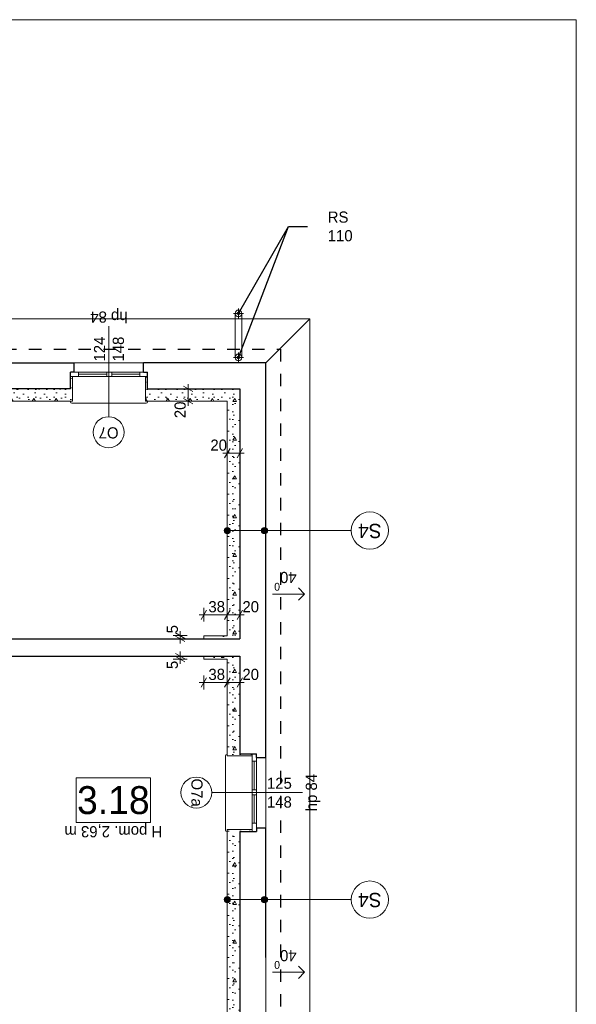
# Model space of a CAD drawing. Extents: x -145259 to -66341, y -2316 to 227384.
# Tile 132 of 141: x -77239 to -68259, y 171111 to 186984. Entities that reach past the tile are written whole.
import ezdxf

# ---------------------------------------------------------------- set-up
doc = ezdxf.new("R2010")
doc.units = 0
doc.header["$MEASUREMENT"] = 0
doc.linetypes.add('Przerywana', pattern=[400, 200, -200])
for name, color, linetype in [('Arch ocieplenie', 7, 'Continuous'), ('Arch opisy', 7, 'Continuous'), ('Arch wymiary', 7, 'Continuous'), ('INWENT ODWODNIENIE', 7, 'Continuous')]:
    doc.layers.add(name, color=color, linetype=linetype)
for name, color, linetype, lineweight in [('Arch ocieplenie_Nr_Pióra__21', 7, 'Continuous', 13), ('Arch opisy okien_Nr_Pióra__21', 7, 'Continuous', 13), ('Arch opisy_Nr_Pióra__1', 7, 'Continuous', 25), ('Arch opisy_Nr_Pióra__21', 7, 'Continuous', 13), ('ARCH TABELA_Nr_Pióra__21', 7, 'Continuous', 13), ('Arch wymiary_Nr_Pióra__21', 7, 'Continuous', 13), ('Arch wymiary_Nr_Pióra__5', 7, 'Continuous', 13), ('INWENT DACH_Nr_Pióra__21', 7, 'Continuous', 13), ('INWENT ODWODNIENIE_Nr_Pióra__21', 7, 'Continuous', 13), ('INWENT ODWODNIENIE_Nr_Pióra__5', 7, 'Continuous', 13), ('INWENT OPISY_Nr_Pióra__21', 7, 'Continuous', 13), ('INWENT OPISY_Nr_Pióra__5', 7, 'Continuous', 13), ('INWENT. OKNA_Nr_Pióra__21', 7, 'Continuous', 13), ('INWENT.ŚCIANY_Nr_Pióra__1', 7, 'Continuous', 25), ('INWENT.ŚCIANY_Nr_Pióra__20', 1, 'Continuous', 20), ('INWENT.ŚCIANY_Nr_Pióra__21', 7, 'Continuous', 13)]:
    doc.layers.add(name, color=color, linetype=linetype, lineweight=lineweight)
doc.styles.add('GENERATED_STYLE_1', font='txt')
doc.styles.add('GENERATED_STYLE_5', font='txt')
doc.styles.add('GENERATED_STYLE_6', font='txt')
doc.styles.add('GENERATED_STYLE_7', font='txt')
doc.styles.add('GENERATED_STYLE_8', font='txt')
doc.dimstyles.new('GENERATED_STYLE__1', dxfattribs={"dimtxt": 179.999995, "dimasz": 114, "dimexe": 0.18, "dimexo": 0, "dimgap": 0.09, "dimtad": 1, "dimdec": 0, "dimlfac": 0.1, "dimzin": 0, "dimdsep": 46, "dimtxsty": 'GENERATED_STYLE_1', "dimblk": 'ARROWHEAD_2', "dimblk1": 'ARROWHEAD_2', "dimblk2": 'ARROWHEAD_2', "dimcen": 0.09, "dimclrd": 7, "dimclre": 7, "dimclrt": 7, "dimazin": 0, "dimtfac": 1, "dimtdec": 4, "dimtmove": 0, "dimatfit": 3, "dimfxl": 0, "dimtolj": 1, "dimtzin": 0, "dimarcsym": 0})
doc.dimstyles.new('GENERATED_STYLE__2', dxfattribs={"dimtxt": 179.999995, "dimasz": 114, "dimexe": 0.18, "dimexo": 0, "dimgap": 0.09, "dimtad": 1, "dimtih": 1, "dimtoh": 1, "dimdec": 0, "dimlfac": 0.1, "dimzin": 0, "dimdsep": 46, "dimtxsty": 'GENERATED_STYLE_1', "dimblk": 'ARROWHEAD_2', "dimblk1": 'ARROWHEAD_2', "dimblk2": 'ARROWHEAD_2', "dimcen": 0.09, "dimclrd": 7, "dimclre": 7, "dimclrt": 7, "dimazin": 0, "dimtfac": 1, "dimtdec": 4, "dimtmove": 0, "dimatfit": 3, "dimfxl": 0, "dimtolj": 1, "dimtzin": 0, "dimarcsym": 0})
doc.dimstyles.new('GENERATED_STYLE__4', dxfattribs={"dimtxt": 179.999995, "dimasz": 114, "dimexe": 0.18, "dimexo": 0, "dimgap": 0.09, "dimtad": 1, "dimdec": 0, "dimlfac": 0.1, "dimzin": 0, "dimdsep": 46, "dimtxsty": 'GENERATED_STYLE_1', "dimblk": 'ARROWHEAD_2', "dimblk1": 'ARROWHEAD_2', "dimblk2": 'ARROWHEAD_2', "dimcen": 0.09, "dimclrd": 7, "dimclre": 7, "dimclrt": 7, "dimazin": 0, "dimtfac": 1, "dimtdec": 4, "dimtmove": 2, "dimatfit": 3, "dimfxl": 0, "dimtolj": 1, "dimtzin": 0, "dimarcsym": 0})
doc.dimstyles.new('GENERATED_STYLE__9', dxfattribs={"dimtxt": 0.18, "dimasz": 109.44, "dimexe": 0.18, "dimexo": 0.0625, "dimgap": 0.09, "dimtad": 0, "dimtih": 1, "dimtoh": 1, "dimdec": 4, "dimzin": 0, "dimdsep": 46, "dimcen": 0.09, "dimadec": 0, "dimazin": 0, "dimtfac": 1, "dimtdec": 4, "dimtmove": 0, "dimatfit": 3, "dimldrblk": 'ARROWHEAD_11', "dimfxl": 0, "dimtolj": 1, "dimtzin": 0, "dimarcsym": 0})
pattern_1 = [(0, (0, 0), (0, 623.5383), [60, -300]), (0, (180, 311.8), (0, 623.5383), [60, -300]), (60, (0, 0), (-540, 311.7692), [60, -300]), (60, (360, 0), (-540, 311.7692), [60, -300]), (120, (60, 0), (540, 311.7692), [60, -300]), (120, (420, 0), (540, 311.7692), [60, -300]), (0, (0, 60), (0, 120.000005), [0, -120.000005, 0, -180.00001]), (45, (60, 60), (-84.85282, 84.85282), [0, -90, 0, -150.000006])]

# ---------------------------------------------------------------- blocks, each defined once
blk = doc.blocks.new('Ściana_600', base_point=(-76419, 181034))
at = {"layer": 'Arch ocieplenie_Nr_Pióra__21', "linetype": 'Continuous'}
h = blk.add_hatch(dxfattribs=at)
h.set_pattern_fill('Structural_Concrete', color=256, style=0, pattern_type=2)
h.set_pattern_definition(pattern_1)
h.paths.add_polyline_path([(-76389, 180834), (-76389, 181234), (-76419, 181234), (-76419, 181034)], flags=0)
for p, q in [((-76389, 181234), (-76419, 181234)), ((-76419, 181234), (-76419, 181034)), ((-76389, 180834), (-76389, 181234))]:
    blk.add_line(p, q, dxfattribs=at)
blk = doc.blocks.new('Ściana_601', base_point=(-75179, 181034))
at = {"layer": 'Arch ocieplenie_Nr_Pióra__21', "linetype": 'Continuous'}
h = blk.add_hatch(dxfattribs=at)
h.set_pattern_fill('Structural_Concrete', color=256, style=0, pattern_type=2)
h.set_pattern_definition(pattern_1)
h.paths.add_polyline_path([(-75179, 181034), (-75179, 181234), (-75209, 181234), (-75209, 180834)], flags=0)
for p, q in [((-75179, 181234), (-75209, 181234)), ((-75209, 181234), (-75209, 180834)), ((-75179, 181034), (-75179, 181234))]:
    blk.add_line(p, q, dxfattribs=at)
blk = doc.blocks.new('Ściana_602', base_point=(-73689, 175149))
at = {"layer": 'Arch ocieplenie_Nr_Pióra__21', "linetype": 'Continuous'}
h = blk.add_hatch(dxfattribs=at)
h.set_pattern_fill('Structural_Concrete', color=256, style=0, pattern_type=2)
h.set_pattern_definition(pattern_1)
h.paths.add_polyline_path([(-73889, 175119), (-73489, 175119), (-73489, 175149), (-73689, 175149)], flags=0)
for p, q in [((-73889, 175119), (-73489, 175119)), ((-73489, 175149), (-73689, 175149)), ((-73489, 175119), (-73489, 175149))]:
    blk.add_line(p, q, dxfattribs=at)
blk = doc.blocks.new('Ściana_603', base_point=(-73689, 173899))
at = {"layer": 'Arch ocieplenie_Nr_Pióra__21', "linetype": 'Continuous'}
h = blk.add_hatch(dxfattribs=at)
h.set_pattern_fill('Structural_Concrete', color=256, style=0, pattern_type=2)
h.set_pattern_definition(pattern_1)
h.paths.add_polyline_path([(-73689, 173899), (-73489, 173899), (-73489, 173929), (-73889, 173929)], flags=0)
for p, q in [((-73489, 173929), (-73889, 173929)), ((-73689, 173899), (-73489, 173899)), ((-73489, 173899), (-73489, 173929))]:
    blk.add_line(p, q, dxfattribs=at)
blk = doc.blocks.new('Ściana_614', base_point=(-79319, 181034))
at = {"layer": 'Arch ocieplenie_Nr_Pióra__21', "linetype": 'Continuous'}
h = blk.add_hatch(dxfattribs=at)
h.set_pattern_fill('Structural_Concrete', color=256, style=0, pattern_type=2)
h.set_pattern_definition(pattern_1)
h.paths.add_polyline_path([(-79349, 180834), (-76389, 180834), (-76419, 181034), (-79319, 181034)], flags=0)
for p, q in [((-76419, 181034), (-79319, 181034)), ((-79349, 180834), (-76389, 180834))]:
    blk.add_line(p, q, dxfattribs=at)
blk = doc.blocks.new('Ściana_615', base_point=(-75179, 181034))
at = {"layer": 'Arch ocieplenie_Nr_Pióra__21', "linetype": 'Continuous'}
h = blk.add_hatch(dxfattribs=at)
h.set_pattern_fill('Structural_Concrete', color=256, style=0, pattern_type=2)
h.set_pattern_definition(pattern_1)
h.paths.add_polyline_path([(-75209, 180834), (-73889, 180834), (-73689, 181034), (-75179, 181034)], flags=0)
for p, q in [((-73689, 181034), (-75179, 181034)), ((-75209, 180834), (-73889, 180834))]:
    blk.add_line(p, q, dxfattribs=at)
blk = doc.blocks.new('Ściana_616', base_point=(-73689, 181034))
at = {"layer": 'Arch ocieplenie_Nr_Pióra__21', "linetype": 'Continuous'}
h = blk.add_hatch(dxfattribs=at)
h.set_pattern_fill('Structural_Concrete', color=256, style=0, pattern_type=2)
h.set_pattern_definition(pattern_1)
h.paths.add_polyline_path([(-73889, 180834), (-73889, 177054), (-73689, 177004), (-73689, 181034)], flags=0)
for p, q in [((-73689, 177004), (-73689, 181034)), ((-73889, 180834), (-73889, 177054))]:
    blk.add_line(p, q, dxfattribs=at)
blk = doc.blocks.new('Ściana_617', base_point=(-73689, 176724))
at = {"layer": 'Arch ocieplenie_Nr_Pióra__21', "linetype": 'Continuous'}
h = blk.add_hatch(dxfattribs=at)
h.set_pattern_fill('Structural_Concrete', color=256, style=0, pattern_type=2)
h.set_pattern_definition(pattern_1)
h.paths.add_polyline_path([(-73889, 176674), (-73889, 175119), (-73689, 175149), (-73689, 176724)], flags=0)
for p, q in [((-73889, 176674), (-73889, 175119)), ((-73689, 175149), (-73689, 176724))]:
    blk.add_line(p, q, dxfattribs=at)
blk = doc.blocks.new('Ściana_618', base_point=(-73689, 173899))
at = {"layer": 'Arch ocieplenie_Nr_Pióra__21', "linetype": 'Continuous'}
h = blk.add_hatch(dxfattribs=at)
h.set_pattern_fill('Structural_Concrete', color=256, style=0, pattern_type=2)
h.set_pattern_definition(pattern_1)
h.paths.add_polyline_path([(-73889, 173929), (-73889, 170964), (-73689, 170964), (-73689, 173899)], flags=0)
for p, q in [((-73889, 173929), (-73889, 170964)), ((-73689, 170964), (-73689, 173899)), ((-73889, 170964), (-73689, 170964))]:
    blk.add_line(p, q, dxfattribs=at)
blk = doc.blocks.new('Ściana_784', base_point=(-73689, 176724))
at = {"layer": 'Arch ocieplenie_Nr_Pióra__21', "linetype": 'Continuous'}
h = blk.add_hatch(dxfattribs=at)
h.set_pattern_fill('Structural_Concrete', color=256, style=0, pattern_type=2)
h.set_pattern_definition(pattern_1)
h.paths.add_polyline_path([(-73689, 176724), (-74269, 176724), (-74269, 176674), (-73889, 176674)], flags=0)
for p, q in [((-73689, 176724), (-74269, 176724)), ((-74269, 176724), (-74269, 176674)), ((-74269, 176674), (-73889, 176674))]:
    blk.add_line(p, q, dxfattribs=at)
blk = doc.blocks.new('Ściana_785', base_point=(-73689, 177004))
at = {"layer": 'Arch ocieplenie_Nr_Pióra__21', "linetype": 'Continuous'}
h = blk.add_hatch(dxfattribs=at)
h.set_pattern_fill('Structural_Concrete', color=256, style=0, pattern_type=2)
h.set_pattern_definition(pattern_1)
h.paths.add_polyline_path([(-73889, 177054), (-74269, 177054), (-74269, 177004), (-73689, 177004)], flags=0)
for p, q in [((-73889, 177054), (-74269, 177054)), ((-74269, 177054), (-74269, 177004)), ((-74269, 177004), (-73689, 177004))]:
    blk.add_line(p, q, dxfattribs=at)
blk = doc.blocks.new('Linia_108', base_point=(-73160, 177724))
at = {"layer": 'INWENT ODWODNIENIE_Nr_Pióra__21', "linetype": 'Continuous'}
for q in [(-72742, 177824), (-72742, 177624)]:
    blk.add_line((-72642, 177724), q, dxfattribs=at)
at = {"layer": 'INWENT ODWODNIENIE_Nr_Pióra__5', "linetype": 'Continuous'}
blk.add_line((-73160, 177724), (-72642, 177724), dxfattribs=at)
blk = doc.blocks.new('Linia_111', base_point=(-73160, 171628))
at = {"layer": 'INWENT ODWODNIENIE_Nr_Pióra__21', "linetype": 'Continuous'}
for q in [(-72742, 171728), (-72742, 171528)]:
    blk.add_line((-72642, 171628), q, dxfattribs=at)
at = {"layer": 'INWENT ODWODNIENIE_Nr_Pióra__5', "linetype": 'Continuous'}
blk.add_line((-73160, 171628), (-72642, 171628), dxfattribs=at)
blk = doc.blocks.new('Linia_123', base_point=(-73889, 172799))
at = {"layer": 'Arch opisy_Nr_Pióra__21', "linetype": 'Continuous'}
for points in [[(-73839, 172799), (-73843, 172818), (-73853, 172834), (-73870, 172845), (-73889, 172849), (-73908, 172845), (-73924, 172834), (-73935, 172818), (-73939, 172799), (-73935, 172780), (-73924, 172764), (-73908, 172753), (-73889, 172749), (-73870, 172753), (-73853, 172764), (-73843, 172780)], [(-73239, 172799), (-73243, 172818), (-73253, 172834), (-73270, 172845), (-73289, 172849), (-73308, 172845), (-73324, 172834), (-73335, 172818), (-73339, 172799), (-73335, 172780), (-73324, 172764), (-73308, 172753), (-73289, 172749), (-73270, 172753), (-73253, 172764), (-73243, 172780)]]:
    blk.add_hatch(color=256, dxfattribs=at).paths.add_polyline_path(points, flags=0)
blk.add_line((-73839, 172799), (-73339, 172799), dxfattribs=at)
for centre in [(-73889, 172799), (-73289, 172799)]:
    blk.add_circle(centre, 50, dxfattribs=at)
blk = doc.blocks.new('Linia_124', base_point=(-73289, 172799))
at = {"layer": 'Arch opisy_Nr_Pióra__21', "linetype": 'Continuous'}
blk.add_line((-73289, 172799), (-71890, 172799), dxfattribs=at)
blk.add_circle((-71590, 172799), 300, dxfattribs=at)
blk = doc.blocks.new('Linia_125', base_point=(-73889, 178748))
at = {"layer": 'Arch opisy_Nr_Pióra__21', "linetype": 'Continuous'}
for points in [[(-73839, 178748), (-73843, 178767), (-73853, 178784), (-73870, 178794), (-73889, 178798), (-73908, 178794), (-73924, 178784), (-73935, 178767), (-73939, 178748), (-73935, 178729), (-73924, 178713), (-73908, 178702), (-73889, 178698), (-73870, 178702), (-73853, 178713), (-73843, 178729)], [(-73239, 178748), (-73243, 178767), (-73253, 178784), (-73270, 178794), (-73289, 178798), (-73308, 178794), (-73324, 178784), (-73335, 178767), (-73339, 178748), (-73335, 178729), (-73324, 178713), (-73308, 178702), (-73289, 178698), (-73270, 178702), (-73253, 178713), (-73243, 178729)]]:
    blk.add_hatch(color=256, dxfattribs=at).paths.add_polyline_path(points, flags=0)
blk.add_line((-73839, 178748), (-73339, 178748), dxfattribs=at)
for centre in [(-73889, 178748), (-73289, 178748)]:
    blk.add_circle(centre, 50, dxfattribs=at)
blk = doc.blocks.new('Linia_126', base_point=(-73289, 178748))
at = {"layer": 'Arch opisy_Nr_Pióra__21', "linetype": 'Continuous'}
blk.add_line((-73289, 178748), (-71890, 178748), dxfattribs=at)
blk.add_circle((-71590, 178748), 300, dxfattribs=at)
blk = doc.blocks.new('*D1590')
at = {"layer": 'Arch wymiary_Nr_Pióra__5', "linetype": 'Continuous'}
for p, q in [((-74522, 181034), (-74522, 181107)), ((-74409, 181034), (-74634, 181034)), ((-74447, 180990), (-74597, 181077)), ((-74522, 180834), (-74522, 181034)), ((-74409, 180834), (-74634, 180834)), ((-74597, 180877), (-74447, 180790)), ((-74522, 180760), (-74522, 180834))]:
    blk.add_line(p, q, dxfattribs=at)
at = {"layer": 'Arch wymiary_Nr_Pióra__21', "insert": (-74558, 180560), "char_height": 180, "attachment_point": 7, "rotation": 90, "style": 'GENERATED_STYLE_1'}
blk.add_mtext('{20}', dxfattribs=at)
blk = doc.blocks.new('ARROWHEAD_2')
at = {"color": 0, "linetype": 'Continuous', "lineweight": 0}
for p, q in [((0, 0), (-1, 0)), ((-0.38, -0.66), (0.38, 0.66))]:
    blk.add_line(p, q, dxfattribs=at)
blk = doc.blocks.new('*D1591')
at = {"layer": 'Arch wymiary_Nr_Pióra__5', "linetype": 'Continuous'}
for p, q in [((-73962, 179997), (-73889, 179997)), ((-73845, 180072), (-73932, 179922)), ((-73889, 179884), (-73889, 180109)), ((-73889, 179997), (-73689, 179997)), ((-73732, 179922), (-73645, 180072)), ((-73689, 179884), (-73689, 180109)), ((-73689, 179997), (-73615, 179997))]:
    blk.add_line(p, q, dxfattribs=at)
at = {"layer": 'Arch wymiary_Nr_Pióra__21', "insert": (-74162, 180033), "char_height": 180, "attachment_point": 7, "style": 'GENERATED_STYLE_1'}
blk.add_mtext('{20}', dxfattribs=at)
blk = doc.blocks.new('*D1592')
at = {"layer": 'Arch wymiary_Nr_Pióra__5', "linetype": 'Continuous'}
for p, q in [((-74225, 177467), (-74312, 177317)), ((-74269, 177280), (-74269, 177505)), ((-73845, 177467), (-73932, 177317)), ((-73889, 177280), (-73889, 177505)), ((-74342, 177392), (-74269, 177392)), ((-74269, 177392), (-73889, 177392))]:
    blk.add_line(p, q, dxfattribs=at)
at = {"layer": 'Arch wymiary_Nr_Pióra__21', "char_height": 180, "attachment_point": 7, "style": 'GENERATED_STYLE_1'}
for s, insert in [('{38}', (-74194, 177428)), ('{20}', (-73645, 177428))]:
    blk.add_mtext(s, dxfattribs=dict(at, insert=insert))
blk = doc.blocks.new('*D1593')
at = {"layer": 'Arch wymiary_Nr_Pióra__5', "linetype": 'Continuous'}
for p, q in [((-73845, 177467), (-73932, 177317)), ((-73889, 177280), (-73889, 177505)), ((-73732, 177317), (-73645, 177467)), ((-73689, 177280), (-73689, 177505)), ((-73889, 177392), (-73689, 177392)), ((-73689, 177392), (-73615, 177392))]:
    blk.add_line(p, q, dxfattribs=at)
at = {"layer": 'Arch wymiary_Nr_Pióra__21', "char_height": 180, "attachment_point": 7, "style": 'GENERATED_STYLE_1'}
for s, insert in [('{38}', (-74194, 177428)), ('{20}', (-73645, 177428))]:
    blk.add_mtext(s, dxfattribs=dict(at, insert=insert))
blk = doc.blocks.new('*D1594')
at = {"layer": 'Arch wymiary_Nr_Pióra__5', "linetype": 'Continuous'}
for p, q in [((-74225, 176376), (-74312, 176226)), ((-74269, 176188), (-74269, 176413)), ((-73845, 176376), (-73932, 176226)), ((-73889, 176188), (-73889, 176413)), ((-74342, 176301), (-74269, 176301)), ((-74269, 176301), (-73889, 176301))]:
    blk.add_line(p, q, dxfattribs=at)
at = {"layer": 'Arch wymiary_Nr_Pióra__21', "char_height": 180, "attachment_point": 7, "style": 'GENERATED_STYLE_1'}
for s, insert in [('{38}', (-74194, 176337)), ('{20}', (-73645, 176337))]:
    blk.add_mtext(s, dxfattribs=dict(at, insert=insert))
blk = doc.blocks.new('*D1595')
at = {"layer": 'Arch wymiary_Nr_Pióra__5', "linetype": 'Continuous'}
for p, q in [((-73845, 176376), (-73932, 176226)), ((-73889, 176188), (-73889, 176413)), ((-73732, 176226), (-73645, 176376)), ((-73689, 176188), (-73689, 176413)), ((-73889, 176301), (-73689, 176301)), ((-73689, 176301), (-73615, 176301))]:
    blk.add_line(p, q, dxfattribs=at)
at = {"layer": 'Arch wymiary_Nr_Pióra__21', "char_height": 180, "attachment_point": 7, "style": 'GENERATED_STYLE_1'}
for s, insert in [('{38}', (-74194, 176337)), ('{20}', (-73645, 176337))]:
    blk.add_mtext(s, dxfattribs=dict(at, insert=insert))
blk = doc.blocks.new('*D1596')
at = {"layer": 'Arch wymiary_Nr_Pióra__5', "linetype": 'Continuous'}
for p, q in [((-74536, 176724), (-74761, 176724)), ((-74536, 176674), (-74761, 176674)), ((-74723, 176767), (-74573, 176680)), ((-74573, 176630), (-74723, 176717)), ((-74648, 176724), (-74648, 176797)), ((-74648, 176674), (-74648, 176724)), ((-74648, 176600), (-74648, 176674))]:
    blk.add_line(p, q, dxfattribs=at)
at = {"layer": 'Arch wymiary_Nr_Pióra__21', "insert": (-74684, 176515), "char_height": 180, "attachment_point": 7, "rotation": 90, "style": 'GENERATED_STYLE_1'}
blk.add_mtext('{5}', dxfattribs=at)
blk = doc.blocks.new('*D1597')
at = {"layer": 'Arch wymiary_Nr_Pióra__5', "linetype": 'Continuous'}
for p, q in [((-74536, 177054), (-74761, 177054)), ((-74536, 177004), (-74761, 177004)), ((-74723, 177097), (-74573, 177010)), ((-74573, 176960), (-74723, 177047)), ((-74648, 177054), (-74648, 177127)), ((-74648, 177004), (-74648, 177054)), ((-74648, 176930), (-74648, 177004))]:
    blk.add_line(p, q, dxfattribs=at)
at = {"layer": 'Arch wymiary_Nr_Pióra__21', "insert": (-74684, 177091), "char_height": 180, "attachment_point": 7, "rotation": 90, "style": 'GENERATED_STYLE_1'}
blk.add_mtext('{5}', dxfattribs=at)
blk = doc.blocks.new('ARROWHEAD_11')
at = {"color": 0, "linetype": 'Continuous', "lineweight": 0}
blk.add_line((0, 0), (-1, 0), dxfattribs=at)
at = {"color": 0, "linetype": 'Continuous', "lineweight": 0, "const_width": 0.25, "flags": 128}
blk.add_lwpolyline([(-0.125, 0, 1), (0.125, 0, 1)], format="xyb", close=True, dxfattribs=at)

msp = doc.modelspace()

# ---------------------------------------------------------------- linework, layer by layer
at = {"layer": 'Arch opisy okien_Nr_Pióra__21', "linetype": 'Continuous'}
for centre in [(-75803.7, 180333.6), (-74388.7, 174523.6)]:
    msp.add_circle(centre, 250, dxfattribs=at)
at = {"layer": 'Arch opisy_Nr_Pióra__21', "linetype": 'Continuous'}
for p, q in [((-75127.3, 174764.2), (-76327.3, 174764.2)), ((-76327.3, 174764.2), (-76327.3, 174044.2)), ((-75127.3, 174044.2), (-75127.3, 174764.2)), ((-76327.3, 174044.2), (-75127.3, 174044.2))]:
    msp.add_line(p, q, dxfattribs=at)
at = {"layer": 'ARCH TABELA_Nr_Pióra__21', "linetype": 'Continuous'}
for p, q in [((-143258.7, 186983.6), (-68258.7, 186983.6)), ((-68258.7, 186983.6), (-68258.7, 157283.6))]:
    msp.add_line(p, q, dxfattribs=at)
at = {"layer": 'INWENT DACH_Nr_Pióra__21', "linetype": 'Continuous'}
for p, q in [((-72558.7, 182163.6), (-88498.7, 182163.6)), ((-73268.7, 181453.6), (-72558.7, 182163.6)), ((-72558.7, 166883.6), (-72558.7, 182163.6))]:
    msp.add_line(p, q, dxfattribs=at)
at = {"layer": 'INWENT ODWODNIENIE_Nr_Pióra__21', "linetype": 'Continuous'}
for p, q in [((-73628.7, 182248.6), (-73788.7, 182248.6)), ((-73763.7, 182248.6), (-73763.7, 181538.6)), ((-73708.7, 182168.6), (-73708.7, 182328.6)), ((-73653.7, 181538.6), (-73653.7, 182248.6)), ((-73708.7, 181458.6), (-73708.7, 181618.6)), ((-73628.7, 181538.6), (-73788.7, 181538.6))]:
    msp.add_line(p, q, dxfattribs=at)
for centre in [(-73708.7, 182248.6), (-73708.7, 181538.6)]:
    msp.add_circle(centre, 55, dxfattribs=at)
at = {"layer": 'INWENT OPISY_Nr_Pióra__21', "linetype": 'Continuous'}
for p, q in [((-75798.7, 180583.6), (-75798.7, 182043.6)), ((-74138.7, 174523.6), (-72678.7, 174523.6))]:
    msp.add_line(p, q, dxfattribs=at)
at = {"layer": 'INWENT. OKNA_Nr_Pióra__21', "linetype": 'Continuous'}
for p, q in [((-76418.7, 181303.6), (-75178.7, 181303.6)), ((-76288.7, 181303.6), (-76288.7, 181233.6)), ((-76288.7, 181268.6), (-75833.7, 181268.6)), ((-75833.7, 181303.6), (-75833.7, 181233.6)), ((-75753.7, 181303.6), (-75753.7, 181233.6)), ((-75753.7, 181268.6), (-75298.7, 181268.6)), ((-75298.7, 181303.6), (-75298.7, 181233.6)), ((-75178.7, 181233.6), (-76418.7, 181233.6)), ((-76418.7, 180823.6), (-76418.7, 180833.6)), ((-75198.7, 180803.6), (-76398.7, 180803.6)), ((-75178.7, 180823.6), (-75178.7, 180833.6)), ((-73918.7, 173918.6), (-73918.7, 175118.6)), ((-73898.7, 175138.6), (-73888.7, 175138.6)), ((-73488.7, 175148.6), (-73488.7, 173898.6)), ((-73418.7, 173898.6), (-73418.7, 175148.6)), ((-73418.7, 175028.6), (-73488.7, 175028.6)), ((-73453.7, 174568.6), (-73453.7, 175028.6)), ((-73418.7, 174568.6), (-73488.7, 174568.6)), ((-73418.7, 174488.6), (-73488.7, 174488.6)), ((-73453.7, 174028.6), (-73453.7, 174488.6)), ((-73418.7, 174028.6), (-73488.7, 174028.6)), ((-73898.7, 173898.6), (-73888.7, 173898.6))]:
    msp.add_line(p, q, dxfattribs=at)
for centre, start, end in [((-76398.7, 180823.6), 180, 270), ((-75198.7, 180823.6), 270, 0), ((-73898.7, 175118.6), 90, 180), ((-73898.7, 173918.6), 180, 270)]:
    msp.add_arc(centre, 20, start, end, dxfattribs=at)
at = {"layer": 'INWENT.ŚCIANY_Nr_Pióra__1', "linetype": 'Przerywana'}
for p, q in [((-87888.7, 181673.6), (-73028.7, 181673.6)), ((-73028.7, 181673.6), (-73028.7, 167373.6))]:
    msp.add_line(p, q, dxfattribs=at)
at = {"layer": 'INWENT.ŚCIANY_Nr_Pióra__1', "linetype": 'Continuous'}
for p, q in [((-79378.7, 181453.6), (-76358.7, 181453.6)), ((-76358.7, 181303.6), (-76358.7, 181453.6)), ((-73268.7, 181453.6), (-75238.7, 181453.6)), ((-75238.7, 181303.6), (-75238.7, 181453.6)), ((-73268.7, 175088.6), (-73268.7, 181453.6)), ((-76418.7, 181033.6), (-76418.7, 181303.6)), ((-76358.7, 181303.6), (-76418.7, 181303.6)), ((-75238.7, 181303.6), (-75178.7, 181303.6)), ((-75178.7, 181033.6), (-75178.7, 181303.6)), ((-76418.7, 181033.6), (-79318.7, 181033.6)), ((-75178.7, 181033.6), (-73688.7, 181033.6)), ((-73688.7, 181033.6), (-73688.7, 177003.6)), ((-77668.7, 177003.6), (-73688.7, 177003.6)), ((-77668.7, 176723.6), (-73688.7, 176723.6)), ((-73688.7, 176723.6), (-73688.7, 175148.6)), ((-73688.7, 175148.6), (-73418.7, 175148.6)), ((-73418.7, 175088.6), (-73418.7, 175148.6)), ((-73418.7, 175088.6), (-73268.7, 175088.6)), ((-73688.7, 173898.6), (-73418.7, 173898.6)), ((-73688.7, 173898.6), (-73688.7, 170963.6)), ((-73418.7, 173958.6), (-73268.7, 173958.6)), ((-73418.7, 173958.6), (-73418.7, 173898.6)), ((-73268.7, 171863.6), (-73268.7, 173958.6))]:
    msp.add_line(p, q, dxfattribs=at)
at = {"layer": 'INWENT.ŚCIANY_Nr_Pióra__20', "linetype": 'Continuous'}
msp.add_line((-73268.7, 167593.6), (-73268.7, 171863.6), dxfattribs=at)
at = {"layer": 'INWENT.ŚCIANY_Nr_Pióra__21', "linetype": 'Continuous'}
for p, q in [((-76358.7, 181453.6), (-75238.7, 181453.6)), ((-73268.7, 173958.6), (-73268.7, 175088.6))]:
    msp.add_line(p, q, dxfattribs=at)

# ---------------------------------------------------------------- block references
at = {"layer": 'Arch ocieplenie'}
for name, p in [('Ściana_600', (-76418.7, 181033.6)), ('Ściana_601', (-75178.7, 181033.6)), ('Ściana_614', (-79318.7, 181033.6)), ('Ściana_615', (-75178.7, 181033.6)), ('Ściana_616', (-73688.7, 181033.6)), ('Ściana_785', (-73688.7, 177003.6)), ('Ściana_784', (-73688.7, 176723.6)), ('Ściana_617', (-73688.7, 176723.6)), ('Ściana_602', (-73688.7, 175148.6)), ('Ściana_603', (-73688.7, 173898.6)), ('Ściana_618', (-73688.7, 173898.6))]:
    msp.add_blockref(name, p, dxfattribs=at)
at = {"layer": 'Arch opisy', "linetype": 'Continuous'}
for name, p in [('Linia_126', (-73288.7, 178748.2)), ('Linia_125', (-73888.7, 178748.2)), ('Linia_124', (-73288.7, 172799.1)), ('Linia_123', (-73888.7, 172799.1))]:
    msp.add_blockref(name, p, dxfattribs=at)
at = {"layer": 'INWENT ODWODNIENIE', "linetype": 'Continuous'}
for name, p in [('Linia_108', (-73160.3, 177724.1)), ('Linia_111', (-73160.3, 171628))]:
    msp.add_blockref(name, p, dxfattribs=at)

# ---------------------------------------------------------------- texts
at = {"layer": 'Arch opisy okien_Nr_Pióra__21', "linetype": 'Continuous', "char_height": 180, "attachment_point": 2, "style": 'GENERATED_STYLE_8'}
for s, insert, rotation in [('{O7}', (-75803.7, 180233.3), 180), ('{O7a}', (-74288.5, 174523.6), 270)]:
    msp.add_mtext(s, dxfattribs=dict(at, insert=insert, rotation=rotation))
at = {"layer": 'Arch opisy_Nr_Pióra__1', "linetype": 'Continuous', "char_height": 230, "attachment_point": 2, "rotation": 180, "style": 'GENERATED_STYLE_6'}
for insert in [(-71589.7, 178626.8), (-71589.7, 172677.7)]:
    msp.add_mtext('{S4}', dxfattribs=dict(at, insert=insert))
at = {"layer": 'Arch opisy_Nr_Pióra__1', "linetype": 'Continuous', "insert": (-75727.3, 174171.3), "char_height": 450, "attachment_point": 8, "style": 'GENERATED_STYLE_5'}
msp.add_mtext('{3.18}', dxfattribs=at)
at = {"layer": 'INWENT OPISY_Nr_Pióra__21', "linetype": 'Continuous', "insert": (-72269.3, 183650.2), "char_height": 180, "width": 692.895, "attachment_point": 4, "style": 'GENERATED_STYLE_6'}
msp.add_mtext('{RS 110}', dxfattribs=at)
msp.add_mtext('{RS 110}', dxfattribs=at)
at = {"layer": 'INWENT OPISY_Nr_Pióra__21', "linetype": 'Continuous', "insert": (-75727.3, 173803.4), "char_height": 180, "attachment_point": 2, "rotation": 180, "style": 'GENERATED_STYLE_7'}
msp.add_mtext('{H pom. 2,63 m}', dxfattribs=at)
at = {"layer": 'INWENT OPISY_Nr_Pióra__5', "linetype": 'Continuous', "char_height": 180, "attachment_point": 2, "style": 'GENERATED_STYLE_7'}
for s, insert, rotation in [('{hp 84}', (-75798.7, 182099.3), 180), ('{40\\A1{\\H0.7x;\\S0^  ;}}', (-72951.9, 177779.7), 180), ('{hp 84}', (-72623.1, 174523.6), 90), ('{40\\A1{\\H0.7x;\\S0^  ;}}', (-72951.9, 171683.7), 180)]:
    msp.add_mtext(s, dxfattribs=dict(at, insert=insert, rotation=rotation))
at = {"layer": 'INWENT OPISY_Nr_Pióra__5', "linetype": 'Continuous', "insert": (-76039.9, 181673.6), "char_height": 180, "width": 1346.334, "attachment_point": 2, "rotation": 90, "line_spacing_factor": 1.008888, "style": 'GENERATED_STYLE_7'}
msp.add_mtext('{124\\P148}', dxfattribs=at)
at = {"layer": 'INWENT OPISY_Nr_Pióra__5', "linetype": 'Continuous', "insert": (-73048.7, 174764.8), "char_height": 180, "width": 1346.334, "attachment_point": 2, "line_spacing_factor": 1.008888, "style": 'GENERATED_STYLE_7'}
msp.add_mtext('{125\\P148}', dxfattribs=at)

# ---------------------------------------------------------------- dimensions: what is measured, and where the dimension line sits
at = {"layer": 'Arch wymiary', "linetype": 'Continuous'}
for base, p1, p2, dimstyle, picture, middle in [((-74521.9, 180833.6), (-74433.7, 180833.6), (-74433.7, 181033.6), 'GENERATED_STYLE__1', '*D1590', (-74647.9, 180696.4)), ((-74648, 177003.6), (-73978.7, 177003.6), (-73978.7, 177053.6), 'GENERATED_STYLE__4', '*D1597', (-74774, 177159.2)), ((-74648, 176673.6), (-73978.7, 176673.6), (-73978.7, 176723.6), 'GENERATED_STYLE__1', '*D1596', (-74774, 176583.3))]:
    dim = msp.add_linear_dim(base=base, p1=p1, p2=p2, angle=90, dimstyle=dimstyle, dxfattribs=at)
    dim.commit()
    dim.dimension.update_dxf_attribs({"geometry": picture, "text_midpoint": middle})
for base, p1, p2, picture, middle in [((-73888.7, 179996.9), (-73888.7, 179018.6), (-73688.7, 179018.6), '*D1591', (-74025.9, 180122.9)), ((-74268.7, 177392.4), (-74268.7, 177053.6), (-73888.7, 179018.6), '*D1592', (-74057.3, 177518.4)), ((-74268.7, 177392.4), (-73888.7, 179018.6), (-73688.7, 179018.6), '*D1593', (-73508.8, 177518.4)), ((-74268.7, 176300.8), (-74268.7, 176673.6), (-73888.7, 175936.1), '*D1594', (-74057.3, 176426.8)), ((-74268.7, 176300.8), (-73888.7, 175936.1), (-73688.7, 175936.1), '*D1595', (-73508.8, 176426.8))]:
    dim = msp.add_linear_dim(base=base, p1=p1, p2=p2, dimstyle='GENERATED_STYLE__2', dxfattribs=at)
    dim.commit()
    dim.dimension.update_dxf_attribs({"geometry": picture, "text_midpoint": middle})

# ---------------------------------------------------------------- leaders
at = {"layer": 'INWENT OPISY_Nr_Pióra__21', "linetype": 'Continuous', "annotation_type": 0, "has_hookline": 1, "hookline_direction": 1, "text_width": 437.1}
for points in [[(-73708.7, 182248.6), (-72900.1, 183649.2), (-72597, 183649.2)], [(-73708.7, 181538.6), (-72900.1, 183649.2), (-72597, 183649.2)]]:
    msp.add_leader(points, dimstyle='GENERATED_STYLE__9', dxfattribs=at)

doc.saveas('drawing.dxf')
